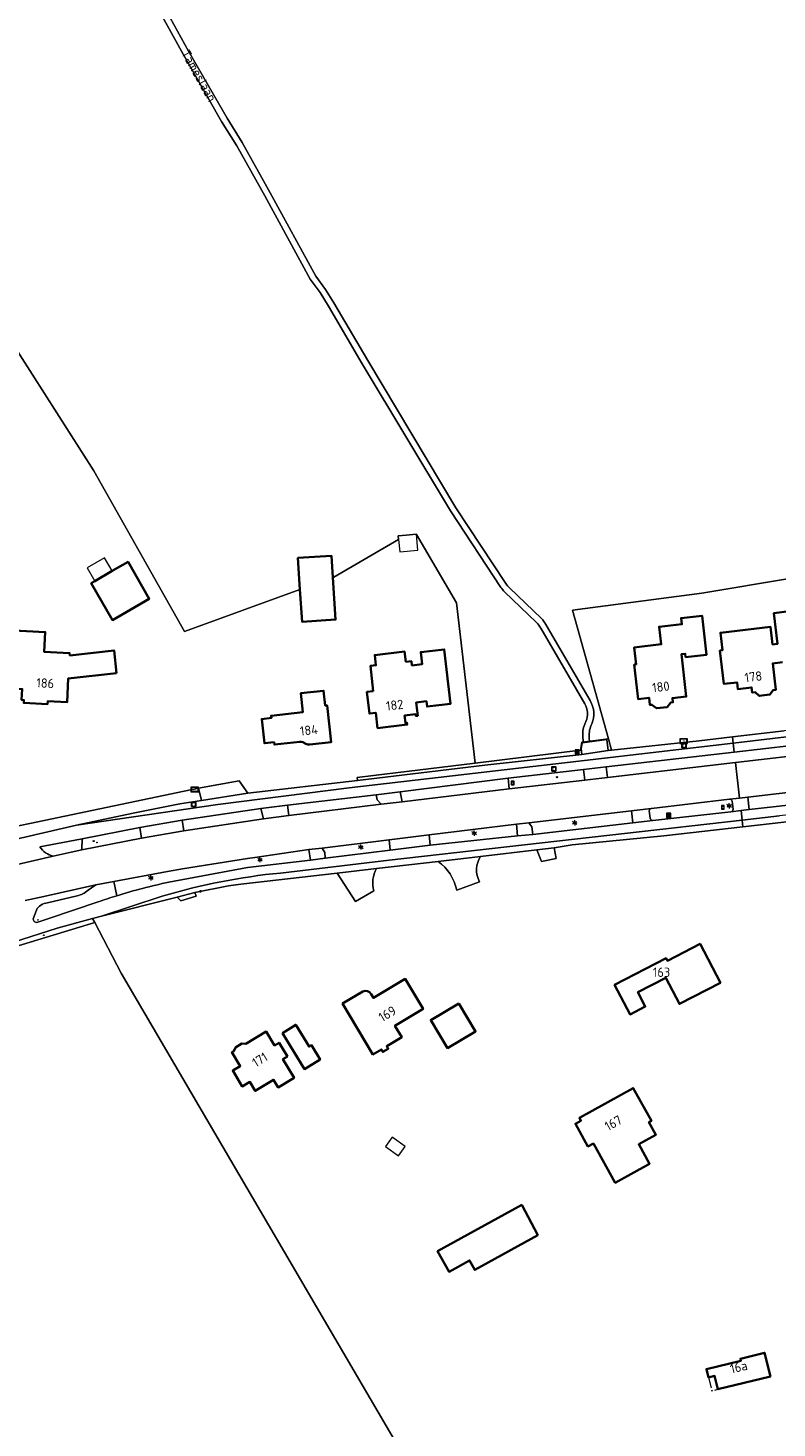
# Model space of a CAD drawing. Header units: metres. Extents: x 140853 to 145288, y 474558 to 480269.
# Tile 172 of 256: x 142777 to 142920, y 478066 to 478335. Entities that reach past the tile are written whole.
import ezdxf
from ezdxf.enums import TextEntityAlignment as Align
from ezdxf.lldxf.tags import DXFTag

# ---------------------------------------------------------------- set-up
doc = ezdxf.new("R2010")
doc.units = ezdxf.units.M
doc.header["$MEASUREMENT"] = 0
doc.linetypes.add('AM-AS', pattern=[16, 10, -2, 2, -2])
for name, color, linetype, lineweight in [('B-WE-AM-AS_SPOOR_RAIL-G', 10, 'AM-AS', 18), ('B-WE-GR-BOS_LOOF-G', 40, 'Continuous', 13), ('B-WE-GR-GRAS-G', 60, 'Continuous', 13), ('B-WE-GR-GRAS_KRUIDENRIJK-G', 80, 'Continuous', 18), ('B-WE-GR-GROENVOORZIENING-G', 80, 'Continuous', 18), ('B-WE-IE-MEUBILAIR_WEGMEUBILAIR-S', 7, 'Continuous', 18), ('B-WE-IE-TERREINAFSCHEIDING_KUNSTMATIG_HEKWERK-G', 20, 'IE-TERREINAFSCHEIDING-KUNSTMATIG', 18), ('B-WE-KL-DATA_CAI-S', 90, 'KL-CAI-N', 18), ('B-WE-KL-ET_LS_OV_LICHTMAST-S', 190, 'Continuous', 18), ('B-WE-KL-WATER_BRANDLEIDING_PUT-S', 150, 'Continuous', 18), ('B-WE-OG-BEBOUWING-G', 7, 'Continuous', 35), ('B-WE-OG-BEBOUWING_BIJGEBOUW-G', 7, 'Continuous', 18), ('B-WE-OG-BEBOUWING_HUISNUMMER-T18', 10, 'Continuous', 18), ('B-WE-OG-BEBOUWING_STRAATNAAM-T18', 10, 'Continuous', 18), ('B-WE-OG-TERREIN_ERF-G', 7, 'Continuous', 18), ('B-WE-RI-GWA_RIOOLPUT-S', 30, 'Continuous', 18), ('B-WE-RI-TERREINKAST-S', 7, 'Continuous', 18), ('B-WE-VH-VERHARDING_ASFALT-G', 252, 'Continuous', 18), ('B-WE-VH-VERHARDING_BETONSTRAATSTEEN-G', 252, 'Continuous', 18), ('B-WE-VH-VERHARDING_FUNDERING_ZAND-G', 7, 'Continuous', 18), ('B-WE-VH-VERHARDING_GRASBETONSTEEN-G', 70, 'Continuous', 18), ('B-WE-VH-VERHARDING_HALFVERHARDING_GRIND-G', 252, 'Continuous', 18), ('B-WE-VH-VERHARDING_TEGEL-G', 252, 'Continuous', 18), ('B-WE-VW-HALTEPAAL-S', 7, 'Continuous', 18), ('X-XX-XX-ALGEMEEN-S', 7, 'Continuous', 18)]:
    doc.layers.add(name, color=color, linetype=linetype, lineweight=lineweight)
doc.styles.add('NLCS-ISO', font='txt')
doc.styles.get("Standard").update_dxf_attribs({"font": 'arial.ttf'})
doc.linetypes.add('IE-TERREINAFSCHEIDING-KUNSTMATIG', pattern='A,4,[82,NLCS.shx,S=0.75,R=90,X=0,Y=0],4,-2', length=10)
tags = doc.linetypes.add('KL-CAI-N', pattern='A,4,-1,[101,NLCS.shx,S=0.5,R=0,X=0,Y=0],-1,4,-1,["C",Standard,S=1,R=0,X=-0.25,Y=-0.5],-1.5', length=12.5).pattern_tags.tags
tags[18] = DXFTag(74, 10)

# ---------------------------------------------------------------- blocks, each defined once
blk = doc.blocks.new('SIE-WEG_AFVALBAK-SO')
at = {"linetype": 'ByBlock', "lineweight": 18}
h = blk.add_hatch(color=0, dxfattribs=at)
h.dxf.hatch_style = 1
h.paths.add_polyline_path([(-1.5, -1.5), (1.5, -1.5), (1.5, 1.5), (-1.5, 1.5)])
at = {"color": 0, "linetype": 'ByBlock', "lineweight": 18}
for points in [[(-2, -2), (2, -2), (2, 2), (-2, 2)], [(-1.5, -1.5), (1.5, -1.5), (1.5, 1.5), (-1.5, 1.5)]]:
    blk.add_lwpolyline(points, close=True, dxfattribs=at)
blk = doc.blocks.new('SIE-WEG_AFVALBAK_TYPE_01')
for radius in [0.25, 0.156]:
    blk.add_circle((0, 0), radius)
blk = doc.blocks.new('SRI-TERREINKAST-SO')
at = {"ltscale": 0.1}
h = blk.add_hatch(color=256, dxfattribs=at)
h.paths.add_polyline_path([(3.9, 2.1), (-3.4, 2.1), (-3.4, -2.4), (3.9, -2.4)])
h.paths.add_polyline_path([(3.4, 1.6), (-2.9, 1.6), (-2.9, -1.9), (3.4, -1.9)], flags=16)
at = {"flags": 128}
for points in [[(3.9, 2.1), (-3.4, 2.1), (-3.4, -2.4), (3.9, -2.4)], [(3.4, 1.6), (-2.9, 1.6), (-2.9, -1.9), (3.4, -1.9)]]:
    blk.add_lwpolyline(points, close=True, dxfattribs=at)
at = {"style": 'NLCS-ISO'}
blk.add_text('RI', height=1.8, dxfattribs=at).set_placement((-0.9, -1))
blk = doc.blocks.new('SKL-DATA_TERREINKAST-SO')
for q in [(-0.2, 0.2), (0.2, 0.2)]:
    blk.add_line((0, -0.2), q)
at = {"flags": 128}
blk.add_lwpolyline([(0.6, 0.4), (-0.6, 0.4), (-0.6, -0.4), (0.6, -0.4)], close=True, dxfattribs=at)
at = {"style": 'NLCS-ISO'}
blk.add_attdef('TYPE', text='', height=0.35, dxfattribs=at).set_placement((0, 0.7), align=Align.MIDDLE_CENTER)
blk = doc.blocks.new('SVW-HALTEPAAL-SO')
for p, q in [((-1.3, 1.1), (1.3, 1.1)), ((-1.3, -1.1), (1.3, -1.1))]:
    blk.add_line(p, q)
blk.add_lwpolyline([(-1.1, -1.8), (1.1, -1.8, 0.414214), (1.3, -1.6), (1.3, 1.6, 0.414214), (1.1, 1.8), (-1.1, 1.8, 0.414214), (-1.3, 1.6), (-1.3, -1.6, 0.414214)], format="xyb", close=True)
at = {"lineweight": 18, "style": 'NLCS-ISO'}
blk.add_text('h', height=1.8, dxfattribs=at).set_placement((0, 0), align=Align.MIDDLE_CENTER)
blk = doc.blocks.new('B-SIE-WEG_LICHTMAST-SO')
at = {"ltscale": 0.1}
for p, q in [((-1.1, 0.6), (-2.2, 1.3)), ((0, 1.3), (0, 2.5)), ((1.1, 0.6), (2.2, 1.3)), ((-1.1, -0.6), (-2.2, -1.3)), ((0, -1.3), (0, -2.5)), ((1.1, -0.6), (2.2, -1.3))]:
    blk.add_line(p, q, dxfattribs=at)
at = {"flags": 128}
for points in [[(-1.2, 0.5), (1.2, 0.5)], [(-1.2, -0.5), (1.2, -0.5)]]:
    blk.add_lwpolyline(points, dxfattribs=at)
at = {"ltscale": 0.1}
blk.add_circle((0, 0), 1.27, dxfattribs=at)
at = {"style": 'NLCS-ISO'}
blk.add_attdef('TYPE', text='', height=1.8, dxfattribs=at).set_placement((0, 2.5), align=Align.BOTTOM_CENTER)
blk = doc.blocks.new('SIE-WEG_STRAATPOT_BRANDKRAAN-SO')
blk.add_ellipse((0, 0), major_axis=(-0.729, 0), ratio=0.685994)
at = {"style": 'NLCS-ISO'}
blk.add_text('BR', height=0.4, dxfattribs=at).set_placement((-0.3, -0.2))
blk = doc.blocks.new('SRI-PUT_INSPECTIE-SO')
at = {"lineweight": -3, "flags": 128}
blk.add_lwpolyline([(-2, -2), (2, -2), (2, 2), (-2, 2)], close=True, dxfattribs=at)
at = {"lineweight": -3, "ltscale": 1.5}
blk.add_circle((0, 0), 2, dxfattribs=at)
at = {"ltscale": 0.1, "style": 'NLCS-ISO'}
blk.add_text('I', height=2.5, dxfattribs=at).set_placement((0, 0), align=Align.MIDDLE_CENTER)

msp = doc.modelspace()

# ---------------------------------------------------------------- linework, layer by layer
at = {"layer": 'B-WE-AM-AS_SPOOR_RAIL-G', "ltscale": 0.2, "flags": 128}
msp.add_lwpolyline([(142907.372, 478076.142), (142907.988, 478073.627), (142909.172, 478073.917), (142908.546, 478076.472), (142907.372, 478076.142)], close=True, dxfattribs=at)
at = {"layer": 'B-WE-GR-BOS_LOOF-G', "ltscale": 0.2, "flags": 128}
for points in [[(142801.343, 478342.047), (142807.677, 478330.471), (142815.057, 478317.625), (142817.931, 478312.957), (142823.339, 478303.347), (142832.07, 478287.347), (142833.944, 478284.805), (142835.505, 478282.219), (142842.019, 478271.156), (142858.945, 478242.946), (142868.499, 478228.427), (142868.499, 478228.427, 0.05626), (142869.209, 478227.573), (142869.209, 478227.573), (142875.336, 478221.678), (142875.336, 478221.678, -0.0691884), (142876.193, 478220.586), (142876.193, 478220.586), (142884.689, 478205.959), (142884.689, 478205.959, -0.2358795), (142884.972, 478201.503), (142884.972, 478201.503), (142884.867, 478201.254), (142884.867, 478201.254, 0.1322519), (142884.513, 478198.684), (142884.513, 478198.684), (142884.578, 478198.167), (142884.65, 478198.177), (142888.175, 478198.604), (142881.316, 478223.287), (142906.056, 478226.553), (142923.308, 478229.459)], [(142732.683, 478338.989), (142789.488, 478250), (142806.893, 478219.23), (142829.039, 478227.271), (142828.647, 478233.316), (142835.074, 478233.733), (142835.345, 478229.56), (142835.345, 478229.56), (142835.559, 478229.638), (142847.948, 478236.838), (142847.885, 478237.555), (142849.413, 478237.689), (142851.343, 478237.858), (142851.372, 478237.861), (142851.378, 478237.799), (142859.03, 478224.682), (142862.623, 478193.939), (142882.825, 478196.435), (142883.048, 478197.962), (142883.388, 478198.008), (142883.282, 478198.854), (142883.282, 478198.854, -0.1323551), (142883.636, 478201.423), (142883.636, 478201.423), (142883.867, 478201.97), (142883.867, 478201.97, 0.235407), (142883.652, 478205.356), (142883.652, 478205.356), (142875.24, 478219.838), (142875.24, 478219.838, 0.0691884), (142874.383, 478220.93), (142874.383, 478220.93), (142868.281, 478226.801), (142868.281, 478226.801, -0.0555361), (142867.57, 478227.655), (142867.57, 478227.655), (142857.916, 478242.328), (142840.985, 478270.547), (142834.478, 478281.599), (142832.916, 478284.185), (142831.016, 478286.772), (142822.294, 478302.759), (142816.909, 478312.328), (142814.017, 478317.028), (142806.624, 478329.895), (142800.339, 478341.39)]]:
    msp.add_lwpolyline(points, format="xyb", dxfattribs=at)
at = {"layer": 'B-WE-GR-GRAS-G', "ltscale": 0.2, "flags": 128}
msp.add_lwpolyline([(142858.892, 478044.091), (142794.739, 478153.72), (142789.673, 478163.391), (142774.371, 478158.723), (142773.893, 478158.577), (142762.764, 478155.182), (142732.834, 478146.004), (142722.935, 478143.176), (142745.621, 478102.433), (142711.28, 478083.528), (142705.797, 478080.509), (142691.288, 478072.522), (142681.458, 478067.11), (142650.005, 478122.859), (142634.944, 478115.306), (142614.923, 478104.379), (142618.436, 478098.67), (142615.389, 478096.141), (142609.75, 478102.41)], dxfattribs=at)
at = {"layer": 'B-WE-GR-GRAS_KRUIDENRIJK-G', "ltscale": 0.2, "flags": 128}
for points in [[(142887.742, 478193.268), (142883.416, 478192.755), (142883.672, 478190.732), (142887.985, 478191.21), (142887.742, 478193.268)], [(142848.638, 478186.568), (142848.273, 478188.471), (142843.661, 478187.919), (142843.805, 478186.911), (142844.603, 478186.082), (142848.638, 478186.568)], [(142826.65, 478185.886), (142821.515, 478185.244), (142822.067, 478183.313), (142826.892, 478183.901), (142826.65, 478185.886)], [(142798.666, 478179.595), (142806.792, 478180.989), (142806.45, 478183.028), (142798.357, 478181.628), (142798.666, 478179.595)], [(142873.673, 478180.313), (142873.47, 478181.767), (142872.905, 478182.509), (142870.581, 478182.245), (142870.758, 478180.026), (142873.673, 478180.313)], [(142853.776, 478180.227), (142846.107, 478179.287), (142846.35, 478177.301), (142854.015, 478178.241), (142853.776, 478180.227)], [(142833.276, 478177.69), (142830.742, 478177.386), (142831.082, 478175.397), (142833.862, 478175.764), (142833.81, 478176.861), (142833.276, 478177.69)], [(142789.673, 478163.391), (142789.258, 478164.184), (142782.456, 478162.302), (142774.133, 478159.62), (142773.657, 478159.465), (142758.864, 478154.697), (142722.553, 478143.862), (142722.935, 478143.176), (142732.834, 478146.004), (142762.764, 478155.182), (142773.893, 478158.577), (142774.371, 478158.723), (142789.673, 478163.391)]]:
    msp.add_lwpolyline(points, close=True, dxfattribs=at)
msp.add_lwpolyline([(142773.51, 478179.154), (142786.158, 478182.108), (142797.059, 478184.378), (142805.972, 478186.158), (142810.132, 478186.807), (142809.644, 478188.948), (142809.597, 478189.154), (142777.258, 478182.386), (142773.519, 478181.603)], dxfattribs=at)
for points in [[(142911.398, 478187.057, -0.4130398), (142911.897, 478186.653), (142911.897, 478186.653), (142912.064, 478185.147), (142912.064, 478185.147, -0.3935955), (142911.661, 478184.666), (142911.661, 478184.666), (142913.602, 478184.883), (142915.185, 478185.06), (142914.925, 478187.454), (142913.325, 478187.274), (142911.398, 478187.057)], [(142892.849, 478182.545), (142896.674, 478182.99), (142896.674, 478182.99, -0.4233007), (142896.211, 478183.394), (142896.211, 478183.394), (142896.019, 478184.805), (142896.019, 478184.805, -0.401107), (142896.395, 478185.294), (142896.395, 478185.294), (142892.577, 478184.804), (142892.849, 478182.545)], [(142781.741, 478176.146), (142785.138, 478176.9), (142787.204, 478177.333), (142787.305, 478179.469), (142786.979, 478179.405), (142779.159, 478177.955), (142779.159, 478177.955, 0.2015954), (142781.741, 478176.146)], [(142778.488, 478165.803), (142777.904, 478164.13), (142777.904, 478164.13, 0.3797909), (142778.575, 478163.395), (142778.575, 478163.395), (142780.881, 478164.205), (142790.357, 478167.365), (142790.357, 478167.365, -0.0086914), (142793.915, 478168.542), (142793.915, 478168.542), (142793.365, 478171.305), (142789.868, 478170.626), (142788.403, 478169.588), (142788.403, 478169.588, -0.1417902), (142786.309, 478168.557), (142786.309, 478168.557), (142780.616, 478167.203), (142780.616, 478167.203, 0.250656), (142778.488, 478165.803)]]:
    msp.add_lwpolyline(points, format="xyb", close=True, dxfattribs=at)
at = {"layer": 'B-WE-GR-GROENVOORZIENING-G', "ltscale": 0.2, "flags": 128}
msp.add_lwpolyline([(142888.157, 478196.369), (142888.776, 478196.443), (142888.175, 478198.604), (142884.65, 478198.177), (142884.578, 478198.167), (142883.388, 478198.008), (142883.048, 478197.962), (142882.825, 478196.435), (142862.623, 478193.939), (142843.108, 478191.575), (142840.009, 478191.197), (142840.084, 478190.613), (142864.451, 478193.608), (142883.085, 478195.641), (142882.931, 478196.773), (142883.137, 478197.836), (142887.903, 478198.534), (142888.157, 478196.369)], close=True, dxfattribs=at)
at = {"layer": 'B-WE-IE-TERREINAFSCHEIDING_KUNSTMATIG_HEKWERK-G', "ltscale": 0.2, "flags": 128}
for points in [[(142883.388, 478198.008), (142883.048, 478197.962), (142882.825, 478196.435)], [(142884.578, 478198.167), (142883.388, 478198.008)], [(142888.175, 478198.604), (142884.65, 478198.177), (142884.578, 478198.167)], [(142888.776, 478196.443), (142888.175, 478198.604)], [(142882.825, 478196.435), (142862.623, 478193.939)], [(142862.623, 478193.939), (142843.108, 478191.575)], [(142777.258, 478182.386), (142809.597, 478189.154)], [(142773.519, 478181.603), (142777.258, 478182.386)], [(142789.673, 478163.391), (142774.371, 478158.723)], [(142794.739, 478153.72), (142789.673, 478163.391)], [(142794.739, 478153.72), (142858.892, 478044.091), (142813.73, 478018.665), (142824.463, 478000)]]:
    msp.add_lwpolyline(points, dxfattribs=at)
at = {"layer": 'B-WE-OG-BEBOUWING-G', "ltscale": 0.2, "flags": 128}
for points in [[(142793.059, 478230.815), (142789.712, 478228.887), (142789.002, 478228.478), (142793.074, 478221.408), (142800.144, 478225.48), (142796.072, 478232.55), (142793.059, 478230.815)], [(142835.345, 478229.56), (142835.074, 478233.733), (142828.647, 478233.316), (142829.039, 478227.271), (142829.442, 478221.069), (142835.869, 478221.486), (142835.345, 478229.56)], [(142893.098, 478212.864), (142893.854, 478206.257), (142895.96, 478206.498), (142896.117, 478205.127), (142896.525, 478205.174), (142897.409, 478204.486), (142899.415, 478204.716), (142900.121, 478205.586), (142900.528, 478205.632), (142900.436, 478206.437), (142903.088, 478206.741), (142902.161, 478214.848), (142902.906, 478214.933), (142902.978, 478214.307), (142907.001, 478214.768), (142906.146, 478222.248), (142902.122, 478221.787), (142902.256, 478220.615), (142897.905, 478220.117), (142898.289, 478216.76), (142893.122, 478216.168), (142893.495, 478212.91), (142893.098, 478212.864)], [(142793.884, 478211.251), (142793.387, 478215.582), (142784.923, 478214.612), (142784.871, 478215.064), (142780.004, 478215.312), (142780.198, 478219.117), (142772.998, 478219.485), (142772.803, 478215.68), (142771.805, 478215.731), (142771.43, 478208.38), (142775.774, 478208.158), (142775.669, 478206.101), (142776.118, 478206.078), (142776.09, 478205.519), (142780.634, 478205.287), (142780.662, 478205.846), (142784.375, 478205.657), (142784.565, 478210.183), (142793.884, 478211.251)], [(142843.089, 478207.754), (142841.887, 478207.615), (142842.364, 478203.483), (142843.566, 478203.622), (142843.904, 478200.69), (142849.593, 478201.355), (142849.551, 478201.713), (142849.253, 478201.678), (142849.087, 478203.098), (142851.213, 478203.347), (142851.251, 478203.019), (142851.609, 478203.061), (142851.314, 478205.594), (142853.28, 478205.823), (142853.397, 478204.82), (142857.885, 478205.336), (142856.684, 478215.777), (142852.204, 478215.262), (142852.469, 478212.957), (142850.5, 478212.716), (142850.406, 478213.52), (142849.334, 478213.397), (142849.107, 478215.364), (142843.385, 478214.704), (142843.613, 478212.727), (142842.53, 478212.602), (142843.089, 478207.754)], [(142889.373, 478151.481), (142892.318, 478145.787), (142895.249, 478147.303), (142893.825, 478150.057), (142899.19, 478152.832), (142901.795, 478147.796), (142909.638, 478151.853), (142905.765, 478159.34), (142899.485, 478156.092), (142899.232, 478156.581), (142889.373, 478151.481)], [(142859.514, 478147.909), (142854.124, 478144.709), (142857.324, 478139.32), (142862.713, 478142.52), (142859.514, 478147.909)], [(142825.664, 478142.225), (142829.903, 478135.299), (142832.897, 478137.131), (142831.216, 478139.878), (142830.789, 478139.617), (142828.232, 478143.796), (142825.664, 478142.225)], [(142826.617, 478137.733), (142825.039, 478140.355), (142824.174, 478139.834), (142822.57, 478142.499), (142818.672, 478140.153), (142817.915, 478140.188), (142816.69, 478139.451), (142816.358, 478138.761), (142815.998, 478138.544), (142817.597, 478135.888), (142816.14, 478135.011), (142817.971, 478131.97), (142819.427, 478132.846), (142820.459, 478131.133), (142823.98, 478133.252), (142824.857, 478131.795), (142827.916, 478133.636), (142825.76, 478137.218), (142826.617, 478137.733)], [(142885.307, 478121.065), (142889.493, 478113.507), (142896.071, 478117.15), (142893.997, 478120.894), (142897.269, 478122.706), (142895.932, 478125.121), (142896.404, 478125.382), (142892.93, 478131.654), (142882.608, 478125.937), (142882.899, 478125.413), (142881.849, 478124.831), (142884.257, 478120.483), (142885.307, 478121.065)], [(142871.544, 478109.295), (142855.43, 478100.377), (142857.612, 478096.434), (142861.555, 478098.616), (142862.559, 478096.802), (142874.641, 478103.489), (142871.544, 478109.295)], [(142919.225, 478076.38), (142918.116, 478080.906), (142913.473, 478079.769), (142913.569, 478079.38), (142906.972, 478077.774), (142907.372, 478076.142), (142908.546, 478076.472), (142909.172, 478073.917), (142919.225, 478076.38)]]:
    msp.add_lwpolyline(points, close=True, dxfattribs=at)
msp.add_lwpolyline([(142922.888, 478223.084), (142919.898, 478222.729), (142920.594, 478216.85), (142919.65, 478216.739), (142919.252, 478220.105), (142909.639, 478218.967), (142910.036, 478215.611), (142909.569, 478215.555), (142910.328, 478209.15), (142912.83, 478209.446), (142912.981, 478208.175), (142915.632, 478208.489), (142915.75, 478207.496), (142916.318, 478207.563), (142917.094, 478206.872), (142919.14, 478207.114), (142919.734, 478207.968), (142920.29, 478208.034), (142919.69, 478213.098), (142921.537, 478213.317)], dxfattribs=at)
for points in [[(142830.915, 478197.541), (142835.029, 478198.005), (142834.248, 478205.054), (142833.889, 478205.014), (142833.575, 478207.847), (142829.182, 478207.36), (142829.584, 478203.732), (142823.501, 478203.059), (142823.548, 478202.631), (142821.719, 478202.429), (142822.234, 478197.787), (142824.082, 478197.992), (142824.132, 478197.544), (142829.002, 478198.084), (142829.002, 478198.084, -0.1040528), (142829.58, 478197.976), (142829.58, 478197.976), (142830.142, 478197.675), (142830.142, 478197.675, 0.1527706), (142830.915, 478197.541)], [(142841.083, 478150.183), (142837.198, 478147.869), (142843.017, 478138.114), (142844.643, 478139.078), (142844.923, 478138.605), (142845.955, 478139.218), (142845.675, 478139.691), (142848.564, 478141.405), (142847.243, 478143.632), (142852.644, 478146.836), (142849.225, 478152.6), (142843.11, 478148.969), (142842.673, 478149.704), (142842.673, 478149.704, 0.3968391), (142841.083, 478150.183)]]:
    msp.add_lwpolyline(points, format="xyb", close=True, dxfattribs=at)
at = {"layer": 'B-WE-OG-BEBOUWING_BIJGEBOUW-G', "ltscale": 0.2, "flags": 128}
for points in [[(142851.378, 478237.799), (142851.372, 478237.861), (142851.343, 478237.858), (142849.413, 478237.689), (142847.885, 478237.555), (142847.948, 478236.838), (142848.153, 478234.514), (142851.639, 478234.82), (142851.378, 478237.799)], [(142793.059, 478230.815), (142791.589, 478233.366), (142788.242, 478231.438), (142789.712, 478228.887), (142793.059, 478230.815)], [(142847.948, 478118.648), (142849.228, 478120.437), (142846.72, 478122.231), (142845.44, 478120.442), (142847.948, 478118.648)]]:
    msp.add_lwpolyline(points, close=True, dxfattribs=at)
at = {"layer": 'B-WE-OG-TERREIN_ERF-G', "ltscale": 0.2, "flags": 128}
for points in [[(142773.519, 478181.603), (142777.258, 478182.386), (142809.597, 478189.154), (142817.376, 478190.552), (142819.038, 478188.196), (142840.084, 478190.613), (142840.009, 478191.197), (142843.108, 478191.575), (142862.623, 478193.939), (142859.03, 478224.682), (142851.378, 478237.799), (142851.372, 478237.861), (142851.343, 478237.858), (142849.413, 478237.689), (142847.885, 478237.555), (142847.948, 478236.838), (142847.948, 478236.838), (142835.559, 478229.638), (142835.345, 478229.56), (142835.869, 478221.486), (142829.442, 478221.069), (142829.039, 478227.271), (142806.893, 478219.23), (142789.488, 478250), (142732.683, 478338.989)], [(142923.308, 478229.459), (142906.056, 478226.553), (142881.316, 478223.287), (142888.175, 478198.604), (142888.776, 478196.443), (142905.554, 478198.252), (142911.964, 478199.002), (142921.871, 478200.161)], [(142921.537, 478213.317), (142919.69, 478213.098), (142920.29, 478208.034), (142919.734, 478207.968), (142919.14, 478207.114), (142917.094, 478206.872), (142916.318, 478207.563), (142915.75, 478207.496), (142915.632, 478208.489), (142912.981, 478208.175), (142912.83, 478209.446), (142910.328, 478209.15), (142909.569, 478215.555), (142910.036, 478215.611), (142909.639, 478218.967), (142919.252, 478220.105), (142919.65, 478216.739), (142920.594, 478216.85), (142919.898, 478222.729), (142922.888, 478223.084)], [(142822.234, 478197.787), (142821.719, 478202.429), (142823.548, 478202.631), (142823.501, 478203.059), (142829.584, 478203.732), (142829.182, 478207.36), (142833.575, 478207.847), (142833.889, 478205.014), (142834.248, 478205.054), (142835.029, 478198.005), (142830.915, 478197.541)], [(142829.002, 478198.084), (142824.132, 478197.544), (142824.082, 478197.992), (142822.234, 478197.787)], [(142830.142, 478197.675), (142829.58, 478197.976)], [(142842.673, 478149.704), (142843.11, 478148.969), (142849.225, 478152.6), (142852.644, 478146.836), (142847.243, 478143.632), (142848.564, 478141.405), (142845.675, 478139.691), (142845.955, 478139.218), (142844.923, 478138.605), (142844.643, 478139.078), (142843.017, 478138.114), (142837.198, 478147.869), (142841.083, 478150.183)]]:
    msp.add_lwpolyline(points, dxfattribs=at)
for points in [[(142789.712, 478228.887), (142793.059, 478230.815), (142796.072, 478232.55), (142800.144, 478225.48), (142793.074, 478221.408), (142789.002, 478228.478), (142789.712, 478228.887)], [(142893.098, 478212.864), (142893.495, 478212.91), (142893.122, 478216.168), (142898.289, 478216.76), (142897.905, 478220.117), (142902.256, 478220.615), (142902.122, 478221.787), (142906.146, 478222.248), (142907.001, 478214.768), (142902.978, 478214.307), (142902.906, 478214.933), (142902.161, 478214.848), (142903.088, 478206.741), (142900.436, 478206.437), (142900.528, 478205.632), (142900.121, 478205.586), (142899.415, 478204.716), (142897.409, 478204.486), (142896.525, 478205.174), (142896.117, 478205.127), (142895.96, 478206.498), (142893.854, 478206.257), (142893.098, 478212.864)], [(142793.884, 478211.251), (142784.565, 478210.183), (142784.375, 478205.657), (142780.662, 478205.846), (142780.634, 478205.287), (142776.09, 478205.519), (142776.118, 478206.078), (142775.669, 478206.101), (142775.774, 478208.158), (142771.43, 478208.38), (142771.805, 478215.731), (142772.803, 478215.68), (142772.998, 478219.485), (142780.198, 478219.117), (142780.004, 478215.312), (142784.871, 478215.064), (142784.923, 478214.612), (142793.387, 478215.582), (142793.884, 478211.251)], [(142843.089, 478207.754), (142842.53, 478212.602), (142843.613, 478212.727), (142843.385, 478214.704), (142849.107, 478215.364), (142849.334, 478213.397), (142850.406, 478213.52), (142850.5, 478212.716), (142852.469, 478212.957), (142852.204, 478215.262), (142856.684, 478215.777), (142857.885, 478205.336), (142853.397, 478204.82), (142853.28, 478205.823), (142851.314, 478205.594), (142851.609, 478203.061), (142851.251, 478203.019), (142851.213, 478203.347), (142849.087, 478203.098), (142849.253, 478201.678), (142849.551, 478201.713), (142849.593, 478201.355), (142843.904, 478200.69), (142843.566, 478203.622), (142842.364, 478203.483), (142841.887, 478207.615), (142843.089, 478207.754)], [(142877.753, 478177.738), (142874.441, 478177.35), (142875.337, 478175.124), (142878.162, 478175.688), (142877.753, 478177.738)], [(142805.462, 478168.295), (142806.2, 478167.591), (142809.118, 478168.446), (142808.854, 478169.147), (142805.462, 478168.295)], [(142889.373, 478151.481), (142899.232, 478156.581), (142899.485, 478156.092), (142905.765, 478159.34), (142909.638, 478151.853), (142901.795, 478147.796), (142899.19, 478152.832), (142893.825, 478150.057), (142895.249, 478147.303), (142892.318, 478145.787), (142889.373, 478151.481)], [(142859.514, 478147.909), (142862.713, 478142.52), (142857.324, 478139.32), (142854.124, 478144.709), (142859.514, 478147.909)], [(142825.664, 478142.225), (142828.232, 478143.796), (142830.789, 478139.617), (142831.216, 478139.878), (142832.897, 478137.131), (142829.903, 478135.299), (142825.664, 478142.225)], [(142817.971, 478131.97), (142816.14, 478135.011), (142817.597, 478135.888), (142815.998, 478138.544), (142816.358, 478138.761), (142816.69, 478139.451), (142817.915, 478140.188), (142818.672, 478140.153), (142822.57, 478142.499), (142824.174, 478139.834), (142825.039, 478140.355), (142826.617, 478137.733), (142825.76, 478137.218), (142827.916, 478133.636), (142824.857, 478131.795), (142823.98, 478133.252), (142820.459, 478131.133), (142819.427, 478132.846), (142817.971, 478131.97)], [(142885.307, 478121.065), (142884.257, 478120.483), (142881.849, 478124.831), (142882.899, 478125.413), (142882.608, 478125.937), (142892.93, 478131.654), (142896.404, 478125.382), (142895.932, 478125.121), (142897.269, 478122.706), (142893.997, 478120.894), (142896.071, 478117.15), (142889.493, 478113.507), (142885.307, 478121.065)], [(142871.544, 478109.295), (142874.641, 478103.489), (142862.559, 478096.802), (142861.555, 478098.616), (142857.612, 478096.434), (142855.43, 478100.377), (142871.544, 478109.295)], [(142913.569, 478079.38), (142913.473, 478079.769), (142918.116, 478080.906), (142919.225, 478076.38), (142909.172, 478073.917), (142908.546, 478076.472), (142907.372, 478076.142), (142906.972, 478077.774), (142913.569, 478079.38)]]:
    msp.add_lwpolyline(points, close=True, dxfattribs=at)
for points in [[(142829.58, 478197.976, 0.1040528), (142829.002, 478198.084)], [(142830.915, 478197.541, -0.1527706), (142830.142, 478197.675)], [(142967.912, 478187.965), (142919.576, 478182.383), (142913.965, 478181.756), (142898.828, 478180.063), (142881.237, 478178.304), (142877.753, 478177.738), (142878.162, 478175.688), (142875.337, 478175.124), (142874.441, 478177.35), (142863.656, 478176.089), (142863.656, 478176.089, 0.2706243), (142863.435, 478171.23), (142863.435, 478171.23), (142859.094, 478169.619), (142859.094, 478169.619, 0.188247), (142855.506, 478175.135), (142855.506, 478175.135), (142843.678, 478173.741), (142843.678, 478173.741, 0.1842504), (142843.181, 478169.47), (142843.181, 478169.47), (142839.714, 478167.434), (142836.16, 478172.87), (142817.71, 478170.746), (142815.355, 478170.475), (142808.854, 478169.147), (142809.118, 478168.446), (142806.2, 478167.591), (142805.462, 478168.295), (142790.967, 478164.657), (142789.258, 478164.184), (142789.673, 478163.391), (142794.739, 478153.72), (142858.892, 478044.091)], [(142841.083, 478150.183, -0.3968391), (142842.673, 478149.704)]]:
    msp.add_lwpolyline(points, format="xyb", dxfattribs=at)
msp.add_lwpolyline([(142836.16, 478172.87), (142839.714, 478167.434), (142843.181, 478169.47), (142843.181, 478169.47, -0.1842504), (142843.678, 478173.741), (142843.678, 478173.741), (142836.16, 478172.87)], format="xyb", close=True, dxfattribs=at)
at = {"layer": 'B-WE-VH-VERHARDING_ASFALT-G', "ltscale": 0.2, "flags": 128}
for points in [[(143070.563, 478216.785), (143070.401, 478217.954), (143062.372, 478216.837), (143023.844, 478212.093), (143004.114, 478209.709), (143000, 478209.229), (142962.548, 478204.862), (142929.627, 478201.053), (142926.443, 478200.71), (142924.716, 478200.475), (142921.871, 478200.161), (142911.964, 478199.002), (142912.101, 478197.823), (142929.868, 478199.897), (142963.158, 478203.867), (143000, 478208.109), (143036.358, 478212.341), (143062.463, 478215.651), (143070.563, 478216.785)], [(143063.353, 478199.823), (143000, 478192.721), (142920.96, 478183.878), (142913.814, 478183.062), (142913.965, 478181.756), (142919.576, 478182.383), (142967.912, 478187.965), (143000, 478191.612), (143011.112, 478192.874), (143057.534, 478198.08), (143063.227, 478198.642), (143063.411, 478198.66), (143063.353, 478199.823)], [(142888.776, 478196.443), (142888.157, 478196.369), (142883.085, 478195.641), (142864.451, 478193.608), (142840.084, 478190.613), (142819.038, 478188.196), (142810.132, 478186.807), (142805.972, 478186.158), (142797.059, 478184.378), (142786.158, 478182.108), (142813.306, 478186.025), (142838.453, 478189.249), (142883.577, 478194.494), (142912.101, 478197.823), (142911.964, 478199.002), (142905.554, 478198.252), (142888.776, 478196.443)]]:
    msp.add_lwpolyline(points, close=True, dxfattribs=at)
for points in [[(142929.868, 478199.897), (142912.101, 478197.823), (142912.301, 478196.101), (142945.399, 478199.919)], [(142945.63, 478197.933), (142912.536, 478194.073), (142913.325, 478187.274), (142914.925, 478187.454), (142914.925, 478187.454), (142926.922, 478188.832)], [(142776.316, 478167.636), (142779.918, 478168.431), (142786.182, 478169.813), (142789.868, 478170.626), (142793.365, 478171.305), (142803.645, 478173.178), (142806.531, 478173.69), (142819.005, 478175.696), (142820.382, 478175.906), (142830.742, 478177.386), (142833.276, 478177.69), (142846.107, 478179.287), (142853.776, 478180.227), (142870.581, 478182.245), (142872.905, 478182.509), (142892.577, 478184.804), (142896.395, 478185.294), (142896.42, 478185.297), (142911.384, 478187.055), (142911.384, 478187.055), (142911.398, 478187.057), (142913.325, 478187.274), (142912.536, 478194.073), (142887.985, 478191.21), (142883.672, 478190.732), (142869.158, 478189.028), (142848.638, 478186.568), (142844.603, 478186.082), (142826.892, 478183.901), (142822.067, 478183.313), (142806.792, 478180.989), (142798.666, 478179.595), (142787.204, 478177.333), (142785.138, 478176.9), (142781.741, 478176.146), (142778.151, 478175.326), (142773.124, 478174.178)], [(142927.18, 478186.454), (142915.185, 478185.06), (142913.602, 478184.883), (142913.814, 478183.062), (142920.96, 478183.878)]]:
    msp.add_lwpolyline(points, dxfattribs=at)
for points in [[(142773.124, 478174.178), (142778.151, 478175.326), (142781.741, 478176.146), (142781.741, 478176.146, -0.2015954), (142779.159, 478177.955), (142779.159, 478177.955), (142786.979, 478179.405), (142787.305, 478179.469), (142798.357, 478181.628), (142806.45, 478183.028), (142821.515, 478185.244), (142826.65, 478185.886), (142843.661, 478187.919), (142848.273, 478188.471), (142868.943, 478191.085), (142883.416, 478192.755), (142887.742, 478193.268), (142912.301, 478196.101), (142912.101, 478197.823), (142883.577, 478194.494), (142838.453, 478189.249), (142813.306, 478186.025), (142786.158, 478182.108), (142773.51, 478179.154)], [(142774.133, 478159.62), (142782.456, 478162.302), (142789.258, 478164.184), (142790.967, 478164.657), (142802.63, 478168.452), (142802.63, 478168.452, -0.0482875), (142825.282, 478172.904), (142825.282, 478172.904), (142846.147, 478175.337), (142913.814, 478183.062), (142913.602, 478184.883), (142911.661, 478184.666), (142911.649, 478184.665), (142896.674, 478182.99), (142892.849, 478182.545), (142873.673, 478180.313), (142870.758, 478180.026), (142854.015, 478178.241), (142846.35, 478177.301), (142833.862, 478175.764), (142831.082, 478175.397), (142818.987, 478173.975), (142803.892, 478171.138), (142803.892, 478171.138, 0.0238322), (142793.915, 478168.542), (142793.915, 478168.542, 0.0086914), (142790.357, 478167.365), (142790.357, 478167.365), (142780.881, 478164.205), (142778.575, 478163.395), (142778.575, 478163.395, -0.3797909), (142777.904, 478164.13), (142777.904, 478164.13), (142778.488, 478165.803), (142778.488, 478165.803, -0.250656), (142780.616, 478167.203), (142780.616, 478167.203), (142786.309, 478168.557), (142786.309, 478168.557, 0.1417902), (142788.403, 478169.588), (142788.403, 478169.588), (142789.868, 478170.626), (142786.182, 478169.813), (142779.918, 478168.431), (142776.316, 478167.636)]]:
    msp.add_lwpolyline(points, format="xyb", dxfattribs=at)
msp.add_lwpolyline([(142836.16, 478172.87), (142843.678, 478173.741), (142855.506, 478175.135), (142863.656, 478176.089), (142874.441, 478177.35), (142877.753, 478177.738), (142881.237, 478178.304), (142898.828, 478180.063), (142913.965, 478181.756), (142913.814, 478183.062), (142846.147, 478175.337), (142825.282, 478172.904), (142825.282, 478172.904, 0.0482875), (142802.63, 478168.452), (142802.63, 478168.452), (142790.967, 478164.657), (142805.462, 478168.295), (142808.854, 478169.147), (142815.355, 478170.475), (142817.71, 478170.746), (142836.16, 478172.87)], format="xyb", close=True, dxfattribs=at)
at = {"layer": 'B-WE-VH-VERHARDING_BETONSTRAATSTEEN-G', "ltscale": 0.2, "flags": 128}
msp.add_lwpolyline([(142819.038, 478188.196), (142817.376, 478190.552), (142809.597, 478189.154), (142809.644, 478188.948), (142810.132, 478186.807), (142819.038, 478188.196)], close=True, dxfattribs=at)
at = {"layer": 'B-WE-VH-VERHARDING_FUNDERING_ZAND-G', "ltscale": 0.2, "flags": 128}
msp.add_lwpolyline([(142800.339, 478341.39), (142806.624, 478329.895), (142814.017, 478317.028), (142816.909, 478312.328), (142822.294, 478302.759), (142831.016, 478286.772), (142832.916, 478284.185), (142834.478, 478281.599), (142840.985, 478270.547), (142857.916, 478242.328), (142867.57, 478227.655), (142867.57, 478227.655, 0.0555361), (142868.281, 478226.801), (142868.281, 478226.801), (142874.383, 478220.93), (142874.383, 478220.93, -0.0691884), (142875.24, 478219.838), (142875.24, 478219.838), (142883.652, 478205.356), (142883.652, 478205.356, -0.235407), (142883.867, 478201.97), (142883.867, 478201.97), (142883.636, 478201.423), (142883.636, 478201.423, 0.1323551), (142883.282, 478198.854), (142883.282, 478198.854), (142883.388, 478198.008), (142884.578, 478198.167), (142884.513, 478198.684), (142884.513, 478198.684, -0.1322519), (142884.867, 478201.254), (142884.867, 478201.254), (142884.972, 478201.503), (142884.972, 478201.503, 0.2358795), (142884.689, 478205.959), (142884.689, 478205.959), (142876.193, 478220.586), (142876.193, 478220.586, 0.0691884), (142875.336, 478221.678), (142875.336, 478221.678), (142869.209, 478227.573), (142869.209, 478227.573, -0.05626), (142868.499, 478228.427), (142868.499, 478228.427), (142858.945, 478242.946), (142842.019, 478271.156), (142835.505, 478282.219), (142833.944, 478284.805), (142832.07, 478287.347), (142823.339, 478303.347), (142817.931, 478312.957), (142815.057, 478317.625), (142807.677, 478330.471), (142801.343, 478342.047)], format="xyb", dxfattribs=at)
at = {"layer": 'B-WE-VH-VERHARDING_GRASBETONSTEEN-G', "ltscale": 0.2, "flags": 128}
for points in [[(142945.63, 478197.933), (142945.399, 478199.919), (142912.301, 478196.101), (142887.742, 478193.268), (142887.985, 478191.21), (142912.536, 478194.073), (142945.63, 478197.933)], [(142848.273, 478188.471), (142848.638, 478186.568), (142869.158, 478189.028), (142868.943, 478191.085), (142848.273, 478188.471)], [(142826.892, 478183.901), (142844.603, 478186.082), (142843.805, 478186.911), (142843.661, 478187.919), (142826.65, 478185.886), (142826.892, 478183.901)], [(142926.922, 478188.832), (142914.925, 478187.454), (142915.185, 478185.06), (142927.18, 478186.454), (142926.922, 478188.832)], [(142821.515, 478185.244), (142806.45, 478183.028), (142806.792, 478180.989), (142822.067, 478183.313), (142821.515, 478185.244)], [(142892.577, 478184.804), (142872.905, 478182.509), (142873.47, 478181.767), (142873.673, 478180.313), (142892.849, 478182.545), (142892.577, 478184.804)], [(142798.357, 478181.628), (142787.305, 478179.469), (142787.204, 478177.333), (142798.666, 478179.595), (142798.357, 478181.628)], [(142870.581, 478182.245), (142853.776, 478180.227), (142854.015, 478178.241), (142870.758, 478180.026), (142870.581, 478182.245)], [(142846.35, 478177.301), (142846.107, 478179.287), (142833.276, 478177.69), (142833.81, 478176.861), (142833.862, 478175.764), (142846.35, 478177.301)]]:
    msp.add_lwpolyline(points, close=True, dxfattribs=at)
msp.add_lwpolyline([(142803.892, 478171.138), (142818.987, 478173.975), (142831.082, 478175.397), (142830.742, 478177.386), (142820.382, 478175.906), (142819.005, 478175.696), (142806.531, 478173.69), (142803.645, 478173.178), (142793.365, 478171.305), (142793.915, 478168.542), (142793.915, 478168.542, -0.0238322), (142803.892, 478171.138)], format="xyb", close=True, dxfattribs=at)
at = {"layer": 'B-WE-VH-VERHARDING_HALFVERHARDING_GRIND-G', "ltscale": 0.2, "flags": 128}
msp.add_lwpolyline([(142863.656, 478176.089), (142855.506, 478175.135), (142855.506, 478175.135, -0.188247), (142859.094, 478169.619), (142859.094, 478169.619), (142863.435, 478171.23), (142863.435, 478171.23, -0.2706243), (142863.656, 478176.089)], format="xyb", close=True, dxfattribs=at)
at = {"layer": 'B-WE-VH-VERHARDING_TEGEL-G', "ltscale": 0.2, "flags": 128}
for points in [[(142883.085, 478195.641), (142888.157, 478196.369), (142887.903, 478198.534), (142883.137, 478197.836), (142882.931, 478196.773), (142883.085, 478195.641)], [(142868.943, 478191.085), (142869.158, 478189.028), (142883.672, 478190.732), (142883.416, 478192.755), (142868.943, 478191.085)]]:
    msp.add_lwpolyline(points, close=True, dxfattribs=at)
msp.add_lwpolyline([(142911.897, 478186.653, 0.4130398), (142911.398, 478187.057), (142911.398, 478187.057), (142911.384, 478187.055), (142896.42, 478185.297), (142896.395, 478185.294), (142896.395, 478185.294, 0.401107), (142896.019, 478184.805), (142896.019, 478184.805), (142896.211, 478183.394), (142896.211, 478183.394, 0.4233007), (142896.674, 478182.99), (142896.674, 478182.99), (142911.649, 478184.665), (142911.661, 478184.666), (142911.661, 478184.666, 0.3935955), (142912.064, 478185.147), (142912.064, 478185.147), (142911.897, 478186.653)], format="xyb", close=True, dxfattribs=at)

# ---------------------------------------------------------------- block references
at = {"layer": 'B-WE-IE-MEUBILAIR_WEGMEUBILAIR-S', "xscale": 0.2, "yscale": 0.2, "zscale": 0.2}
for p in [(142882.17, 478196.144), (142899.725, 478183.953)]:
    msp.add_blockref('SIE-WEG_AFVALBAK-SO', p, dxfattribs=at)
at = {"layer": 'B-WE-KL-DATA_CAI-S', "xscale": 0.2, "yscale": 0.2, "zscale": 0.2}
msp.add_blockref('SKL-DATA_TERREINKAST-SO', (142809.981, 478169.382), dxfattribs=at)
at = {"layer": 'B-WE-KL-ET_LS_OV_LICHTMAST-S', "xscale": 0.2, "yscale": 0.2, "zscale": 0.2}
for p in [(142911.336, 478185.781), (142862.456, 478180.524), (142881.711, 478182.533), (142840.686, 478177.885), (142821.368, 478175.457), (142800.465, 478171.987)]:
    msp.add_blockref('B-SIE-WEG_LICHTMAST-SO', p, dxfattribs=at)
at = {"layer": 'B-WE-KL-WATER_BRANDLEIDING_PUT-S', "xscale": 0.2, "yscale": 0.2, "zscale": 0.2}
for p in [(142878.334, 478191.282), (142789.495, 478179.031)]:
    msp.add_blockref('SIE-WEG_STRAATPOT_BRANDKRAAN-SO', p, dxfattribs=at)
at = {"layer": 'B-WE-RI-GWA_RIOOLPUT-S', "xscale": 0.2, "yscale": 0.2, "zscale": 0.2}
for p in [(142902.662, 478197.33), (142877.716, 478192.834), (142808.655, 478186.047)]:
    msp.add_blockref('SRI-PUT_INSPECTIE-SO', p, dxfattribs=at)
at = {"layer": 'B-WE-RI-TERREINKAST-S', "xscale": 0.2, "yscale": 0.2, "zscale": 0.2}
for p in [(142902.533, 478198.24), (142808.806, 478188.953)]:
    msp.add_blockref('SRI-TERREINKAST-SO', p, dxfattribs=at)
at = {"layer": 'B-WE-VW-HALTEPAAL-S', "xscale": 0.2, "yscale": 0.2, "zscale": 0.2}
for p in [(142869.818, 478190.177), (142910.12, 478185.521)]:
    msp.add_blockref('SVW-HALTEPAAL-SO', p, dxfattribs=at)
at = {"layer": 'X-XX-XX-ALGEMEEN-S', "xscale": 0.2, "yscale": 0.2, "zscale": 0.2}
for p in [(142790.109, 478178.757), (142863.304, 478176.041), (142811.544, 478169.699), (142778.78, 478163.914), (142779.924, 478160.977)]:
    msp.add_blockref('SIE-WEG_AFVALBAK_TYPE_01', p, dxfattribs=at)

# ---------------------------------------------------------------- texts
at = {"layer": 'B-WE-OG-BEBOUWING_HUISNUMMER-T18', "style": 'NLCS-ISO'}
for s, rotation, p in [('178', 6.8, (142915.965, 478210.542)), ('186', 357.1, (142780.197, 478209.314)), ('180', 6.5, (142898.23, 478208.606)), ('182', 6.7, (142847.201, 478205.103)), ('184', 6.3, (142830.751, 478200.29)), ('169', 30.7, (142845.789, 478145.907)), ('171', 31.1, (142821.347, 478137.095)), ('167', 29, (142889.108, 478124.965)), ('16a', 13.8, (142913.157, 478078.171))]:
    msp.add_text(s, height=1.8, rotation=rotation, dxfattribs=at).set_placement(p, align=Align.MIDDLE_CENTER)
msp.add_text('163', height=1.8, dxfattribs=at).set_placement((142898.361, 478153.878), align=Align.MIDDLE_CENTER)
at = {"layer": 'B-WE-OG-BEBOUWING_STRAATNAAM-T18', "style": 'NLCS-ISO'}
msp.add_text('Tameslaan', height=1.8, rotation=299.5, dxfattribs=at).set_placement((142809.673, 478325.783), align=Align.MIDDLE_CENTER)

doc.saveas('drawing.dxf')
